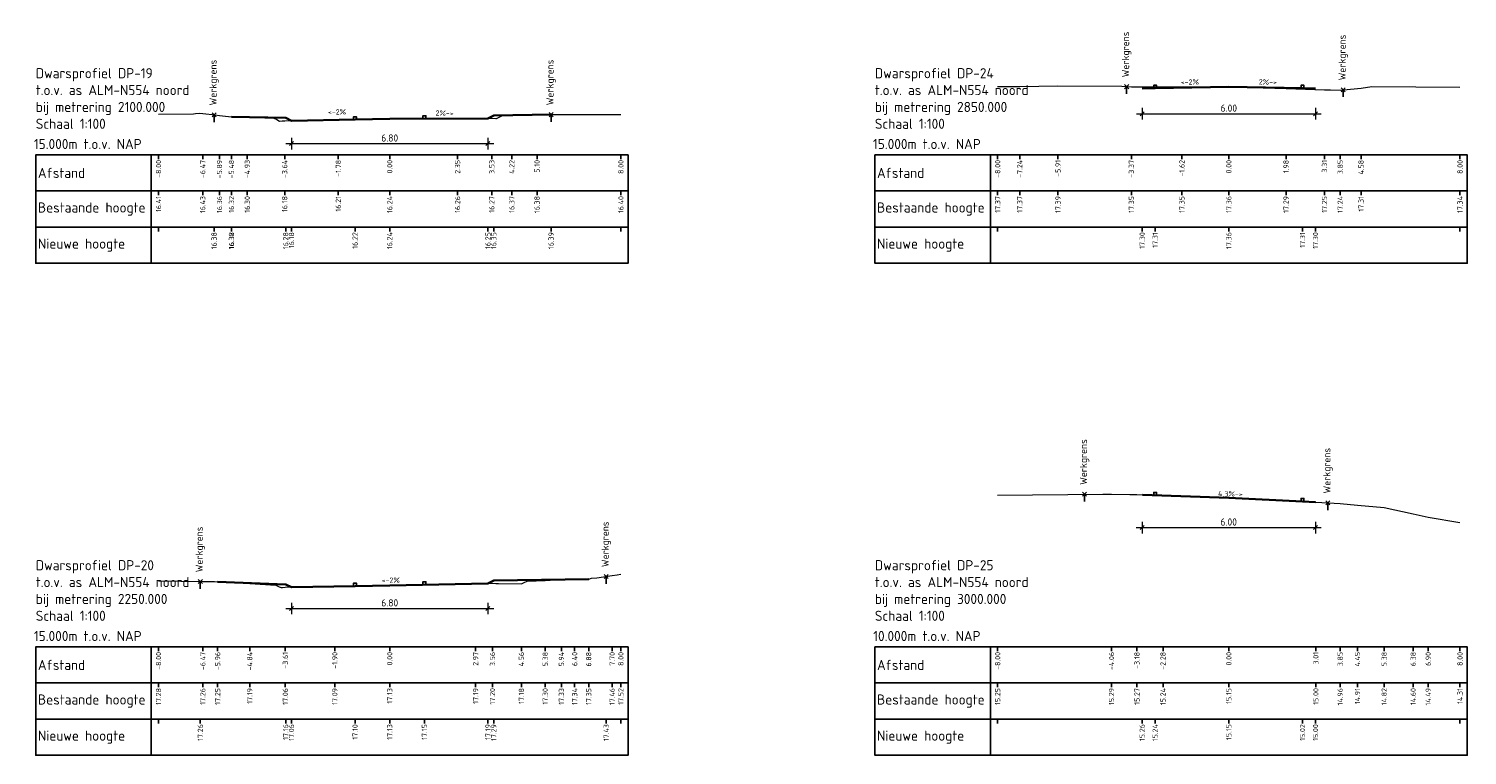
# Model space of a CAD drawing. Header units: metres. Extents: x 203119 to 207535, y 389329 to 393001.
# Tile 8 of 11: x 207455 to 207505, y 392163 to 392188. Entities that reach past the tile are written whole.
import ezdxf

# ---------------------------------------------------------------- set-up
doc = ezdxf.new("R2010")
doc.units = ezdxf.units.M
for name, color, linetype, lineweight in [('B-WE-GW-MAAIVELD-GD', 93, 'Continuous', 18), ('N-WE-GW-MAAIVELD-GD', 90, 'Continuous', 35), ('N-WE-VW-MARKERING-SD', 7, 'Continuous', 25), ('X-XX-AL-DETAIL1-S', 7, 'Continuous', 18), ('X-XX-AL-DETAIL2-G', 7, 'Continuous', 25), ('X-XX-AL-M', 7, 'Continuous', 18), ('X-XX-AL-PROFIELBALK-G', 7, 'Continuous', 25), ('X-XX-AL-T18', 7, 'Continuous', 18), ('X-XX-AL-T25', 7, 'Continuous', 25), ('X-XX-AL-T35', 7, 'Continuous', 35)]:
    doc.layers.add(name, color=color, linetype=linetype, lineweight=lineweight)
doc.styles.add('NLCS-ISO', font='NLCS-ISO.ttf')
doc.styles.add('NLCS-ISO-M100-T18', font='NLCS-ISO.ttf', dxfattribs={"height": 0.18})
doc.styles.add('NLCS-ISO-M100-T25', font='NLCS-ISO.ttf', dxfattribs={"height": 0.25})
doc.dimstyles.new('NLCS-M100-T25-SCHRAP_L2_H2', dxfattribs={"dimscale": 0.1, "dimtxt": 2.5, "dimasz": 1.4, "dimexe": 2, "dimexo": 2, "dimgap": 0.7, "dimtad": 1, "dimzin": 0, "dimdsep": 46, "dimtxsty": 'NLCS-ISO-M100-T25', "dimblk": 'OBLIQUE', "dimcen": 0, "dimdle": 2, "dimclrd": 256, "dimclre": 256, "dimclrt": 256, "dimazin": 0, "dimtfac": 1, "dimtdec": 3, "dimtofl": 0, "dimtmove": 0, "dimatfit": 3, "dimldrblk": 'OBLIQUE', "dimfxl": 2, "dimfxlon": 1, "dimtfillclr": 256, "dimtolj": 1, "dimtzin": 0, "dimlwd": -1, "dimlwe": -1, "dimarcsym": 0})

# ---------------------------------------------------------------- blocks, each defined once
blk = doc.blocks.new('SVW-MARKERING_010-SO')
blk.add_lwpolyline([(-0.05, 0), (-0.05, 0.1), (0.05, 0.1), (0.05, 0)], close=True)
blk = doc.blocks.new('_Oblique')
at = {"color": 0, "linetype": 'ByBlock', "lineweight": -2}
blk.add_line((-0.5, -0.5), (0.5, 0.5), dxfattribs=at)
blk = doc.blocks.new('*D115')
at = {"layer": 'Defpoints', "color": 0, "transparency": 16777216}
for p in [(207464.059, 392185.237), (207470.859, 392185.237), (207470.859, 392184.368)]:
    blk.add_point(p, dxfattribs=at)
at = {"layer": 'X-XX-AL-M', "transparency": 16777216}
for p, q in [((207464.059, 392184.568), (207464.059, 392184.168)), ((207470.859, 392184.568), (207470.859, 392184.168)), ((207463.859, 392184.368), (207471.059, 392184.368))]:
    blk.add_line(p, q, dxfattribs=at)
at = {"layer": 'X-XX-AL-M', "transparency": 16777216, "xscale": 0.14, "yscale": 0.14, "zscale": 0.14, "rotation": 180}
blk.add_blockref('_Oblique', (207464.059, 392184.368), dxfattribs=at)
at = {"layer": 'X-XX-AL-M', "transparency": 16777216, "xscale": 0.14, "yscale": 0.14, "zscale": 0.14}
blk.add_blockref('_Oblique', (207470.859, 392184.368), dxfattribs=at)
at = {"layer": 'X-XX-AL-M', "transparency": 16777216, "insert": (207467.459, 392184.563), "char_height": 0.25, "attachment_point": 5, "style": 'NLCS-ISO-M100-T25'}
blk.add_mtext('\\A1;6.80', dxfattribs=at)
blk = doc.blocks.new('*D116')
at = {"layer": 'Defpoints', "color": 0, "transparency": 16777216}
for p in [(207464.059, 392169.151), (207470.859, 392169.151), (207470.859, 392168.282)]:
    blk.add_point(p, dxfattribs=at)
at = {"layer": 'X-XX-AL-M', "transparency": 16777216}
for p, q in [((207463.859, 392168.282), (207471.059, 392168.282)), ((207464.059, 392168.482), (207464.059, 392168.082)), ((207470.859, 392168.482), (207470.859, 392168.082))]:
    blk.add_line(p, q, dxfattribs=at)
at = {"layer": 'X-XX-AL-M', "transparency": 16777216, "xscale": 0.14, "yscale": 0.14, "zscale": 0.14, "rotation": 180}
blk.add_blockref('_Oblique', (207464.059, 392168.282), dxfattribs=at)
at = {"layer": 'X-XX-AL-M', "transparency": 16777216, "xscale": 0.14, "yscale": 0.14, "zscale": 0.14}
blk.add_blockref('_Oblique', (207470.859, 392168.282), dxfattribs=at)
at = {"layer": 'X-XX-AL-M', "transparency": 16777216, "insert": (207467.459, 392168.477), "char_height": 0.25, "attachment_point": 5, "style": 'NLCS-ISO-M100-T25'}
blk.add_mtext('\\A1;6.80', dxfattribs=at)
blk = doc.blocks.new('*D120')
at = {"layer": 'Defpoints', "color": 0, "transparency": 16777216}
for p in [(207493.498, 392186.279), (207499.498, 392186.279), (207499.498, 392185.402)]:
    blk.add_point(p, dxfattribs=at)
at = {"layer": 'X-XX-AL-M', "transparency": 16777216}
for p, q in [((207493.498, 392185.602), (207493.498, 392185.202)), ((207499.498, 392185.602), (207499.498, 392185.202)), ((207493.298, 392185.402), (207499.698, 392185.402))]:
    blk.add_line(p, q, dxfattribs=at)
at = {"layer": 'X-XX-AL-M', "transparency": 16777216, "xscale": 0.14, "yscale": 0.14, "zscale": 0.14, "rotation": 180}
blk.add_blockref('_Oblique', (207493.498, 392185.402), dxfattribs=at)
at = {"layer": 'X-XX-AL-M', "transparency": 16777216, "xscale": 0.14, "yscale": 0.14, "zscale": 0.14}
blk.add_blockref('_Oblique', (207499.498, 392185.402), dxfattribs=at)
at = {"layer": 'X-XX-AL-M', "transparency": 16777216, "insert": (207496.498, 392185.597), "char_height": 0.25, "attachment_point": 5, "style": 'NLCS-ISO-M100-T25'}
blk.add_mtext('\\A1;6.00', dxfattribs=at)
blk = doc.blocks.new('*D121')
at = {"layer": 'Defpoints', "color": 0, "transparency": 16777216}
for p in [(207493.494, 392171.958), (207499.494, 392171.958), (207499.494, 392171.081)]:
    blk.add_point(p, dxfattribs=at)
at = {"layer": 'X-XX-AL-M', "transparency": 16777216}
for p, q in [((207493.494, 392171.281), (207493.494, 392170.881)), ((207499.494, 392171.281), (207499.494, 392170.881)), ((207493.294, 392171.081), (207499.694, 392171.081))]:
    blk.add_line(p, q, dxfattribs=at)
at = {"layer": 'X-XX-AL-M', "transparency": 16777216, "xscale": 0.14, "yscale": 0.14, "zscale": 0.14, "rotation": 180}
blk.add_blockref('_Oblique', (207493.494, 392171.081), dxfattribs=at)
at = {"layer": 'X-XX-AL-M', "transparency": 16777216, "xscale": 0.14, "yscale": 0.14, "zscale": 0.14}
blk.add_blockref('_Oblique', (207499.494, 392171.081), dxfattribs=at)
at = {"layer": 'X-XX-AL-M', "transparency": 16777216, "insert": (207496.494, 392171.276), "char_height": 0.25, "attachment_point": 5, "style": 'NLCS-ISO-M100-T25'}
blk.add_mtext('\\A1;6.00', dxfattribs=at)

msp = doc.modelspace()

# ---------------------------------------------------------------- linework, layer by layer
at = {"layer": 'B-WE-GW-MAAIVELD-GD', "color": 93, "linetype": 'Continuous', "lineweight": 18}
for points in [[(207488.498, 392186.347), (207488.954, 392186.346), (207489.129, 392186.349), (207489.261, 392186.347), (207490.585, 392186.368), (207492.794, 392186.352), (207493.125, 392186.328), (207494.875, 392186.332), (207496.497, 392186.339), (207496.498, 392186.339), (207498.477, 392186.274), (207499.807, 392186.23), (207500.02, 392186.227), (207500.352, 392186.223), (207500.713, 392186.257), (207501.074, 392186.291), (207501.444, 392186.343), (207504.498, 392186.324)], [(207459.459, 392185.386), (207460.67, 392185.404), (207460.739, 392185.409), (207460.863, 392185.421), (207460.987, 392185.408), (207461.422, 392185.36), (207461.567, 392185.345), (207461.981, 392185.299), (207462.53, 392185.28), (207463.445, 392185.244), (207463.549, 392185.198), (207463.65, 392185.149), (207463.741, 392185.155), (207463.824, 392185.161), (207465.679, 392185.195), (207467.143, 392185.223), (207467.459, 392185.224), (207469.807, 392185.239), (207470.99, 392185.246), (207471.131, 392185.243), (207471.158, 392185.242), (207471.335, 392185.327), (207471.367, 392185.343), (207471.684, 392185.349), (207472.557, 392185.364), (207472.897, 392185.371), (207475.459, 392185.377)], [(207488.498, 392172.209), (207492.136, 392172.241), (207492.439, 392172.241), (207493.07, 392172.231), (207493.319, 392172.225), (207494.22, 392172.193), (207496.498, 392172.107), (207496.675, 392172.1), (207499.509, 392171.958), (207500.351, 392171.916), (207500.952, 392171.862), (207501.874, 392171.777), (207502.878, 392171.558), (207503.398, 392171.444), (207504.498, 392171.263)], [(207459.459, 392169.238), (207460.99, 392169.211), (207461.323, 392169.212), (207461.39, 392169.211), (207461.504, 392169.209), (207462.616, 392169.146), (207463.512, 392169.093), (207463.633, 392169.036), (207463.698, 392169.005), (207463.75, 392169.009), (207463.845, 392169.016), (207465.558, 392169.047), (207467.08, 392169.075), (207467.459, 392169.083), (207470.432, 392169.146), (207471.014, 392169.158), (207471.136, 392169.149), (207471.141, 392169.149), (207471.222, 392169.148), (207472.015, 392169.138), (207472.11, 392169.184), (207472.211, 392169.23), (207472.841, 392169.255), (207473.195, 392169.269), (207473.4, 392169.281), (207473.859, 392169.291), (207474.344, 392169.301), (207474.443, 392169.332), (207474.624, 392169.342), (207475.157, 392169.42), (207475.332, 392169.445), (207475.459, 392169.476)]]:
    msp.add_lwpolyline(points, dxfattribs=at)
at = {"layer": 'N-WE-GW-MAAIVELD-GD', "linetype": 'Continuous', "lineweight": 35}
for points in [[(207493.498, 392186.279), (207493.948, 392186.288), (207496.498, 392186.339), (207499.048, 392186.288), (207499.498, 392186.279)], [(207461.981, 392185.299), (207463.859, 392185.256), (207464.059, 392185.156), (207466.259, 392185.2), (207467.459, 392185.224), (207470.859, 392185.237), (207471.059, 392185.337), (207473.042, 392185.371)], [(207493.505, 392172.219), (207496.498, 392172.107), (207499.045, 392171.981), (207499.494, 392171.958)], [(207461.504, 392169.209), (207463.859, 392169.115), (207464.059, 392169.015), (207466.259, 392169.059), (207467.459, 392169.083), (207470.859, 392169.151), (207471.059, 392169.251), (207474.344, 392169.301)]]:
    msp.add_lwpolyline(points, dxfattribs=at)
at = {"layer": 'X-XX-AL-DETAIL1-S', "color": 7, "linetype": 'Continuous', "lineweight": 18}
for p, q in [((207492.892, 392186.269), (207493.033, 392186.41)), ((207492.892, 392186.41), (207493.033, 392186.269)), ((207500.386, 392186.162), (207500.528, 392186.303)), ((207500.386, 392186.303), (207500.528, 392186.162)), ((207461.31, 392185.294), (207461.451, 392185.436)), ((207461.31, 392185.436), (207461.451, 392185.294)), ((207472.972, 392185.3), (207473.113, 392185.442)), ((207472.972, 392185.442), (207473.113, 392185.3)), ((207491.432, 392172.165), (207491.573, 392172.306)), ((207491.432, 392172.306), (207491.573, 392172.165)), ((207499.858, 392171.866), (207499.999, 392172.008)), ((207499.858, 392172.008), (207499.999, 392171.866)), ((207460.833, 392169.142), (207460.974, 392169.283)), ((207460.833, 392169.283), (207460.974, 392169.142)), ((207474.881, 392169.319), (207475.022, 392169.46)), ((207474.881, 392169.46), (207475.022, 392169.319))]:
    msp.add_line(p, q, dxfattribs=at)
at = {"layer": 'X-XX-AL-DETAIL2-G', "color": 7, "linetype": 'Continuous', "lineweight": 25}
for p, q in [((207459.459, 392181.48), (207459.459, 392181.33)), ((207461.378, 392181.48), (207461.378, 392181.33)), ((207461.381, 392181.48), (207461.381, 392181.33)), ((207461.981, 392181.48), (207461.981, 392181.33)), ((207461.983, 392181.48), (207461.983, 392181.33)), ((207463.859, 392181.48), (207463.859, 392181.33)), ((207464.059, 392181.48), (207464.059, 392181.33)), ((207466.259, 392181.48), (207466.259, 392181.33)), ((207467.459, 392181.48), (207467.459, 392181.33)), ((207470.859, 392181.48), (207470.859, 392181.33)), ((207471.059, 392181.48), (207471.059, 392181.33)), ((207473.042, 392181.48), (207473.042, 392181.33)), ((207475.459, 392181.48), (207475.459, 392181.33)), ((207488.498, 392181.48), (207488.498, 392181.33)), ((207493.498, 392181.48), (207493.498, 392181.33)), ((207493.948, 392181.48), (207493.948, 392181.33)), ((207496.498, 392181.48), (207496.498, 392181.33)), ((207499.048, 392181.48), (207499.048, 392181.33)), ((207499.498, 392181.48), (207499.498, 392181.33)), ((207504.498, 392181.48), (207504.498, 392181.33)), ((207459.459, 392164.455), (207459.459, 392164.305)), ((207460.904, 392164.455), (207460.904, 392164.305)), ((207463.859, 392164.455), (207463.859, 392164.305)), ((207464.059, 392164.455), (207464.059, 392164.305)), ((207466.259, 392164.455), (207466.259, 392164.305)), ((207467.459, 392164.455), (207467.459, 392164.305)), ((207468.659, 392164.455), (207468.659, 392164.305)), ((207470.859, 392164.455), (207470.859, 392164.305)), ((207471.059, 392164.455), (207471.059, 392164.305)), ((207474.952, 392164.455), (207474.952, 392164.305)), ((207475.459, 392164.455), (207475.459, 392164.305)), ((207488.498, 392164.455), (207488.498, 392164.305)), ((207493.498, 392164.455), (207493.498, 392164.305)), ((207493.948, 392164.455), (207493.948, 392164.305)), ((207496.498, 392164.455), (207496.498, 392164.305)), ((207499.048, 392164.455), (207499.048, 392164.305)), ((207499.498, 392164.455), (207499.498, 392164.305)), ((207504.498, 392164.455), (207504.498, 392164.305))]:
    msp.add_line(p, q, dxfattribs=at)
for points in [[(207459.209, 392180.23), (207459.209, 392181.48), (207455.209, 392181.48), (207455.209, 392180.23)], [(207459.209, 392180.23), (207475.709, 392180.23), (207475.709, 392181.48), (207459.209, 392181.48)], [(207488.248, 392180.23), (207488.248, 392181.48), (207484.248, 392181.48), (207484.248, 392180.23)], [(207488.248, 392180.23), (207504.748, 392180.23), (207504.748, 392181.48), (207488.248, 392181.48)], [(207459.209, 392163.205), (207459.209, 392164.455), (207455.209, 392164.455), (207455.209, 392163.205)], [(207459.209, 392163.205), (207475.709, 392163.205), (207475.709, 392164.455), (207459.209, 392164.455)], [(207488.248, 392163.205), (207488.248, 392164.455), (207484.248, 392164.455), (207484.248, 392163.205)], [(207488.248, 392163.205), (207504.748, 392163.205), (207504.748, 392164.455), (207488.248, 392164.455)]]:
    msp.add_3dface(points, dxfattribs=at)
at = {"layer": 'X-XX-AL-PROFIELBALK-G', "color": 7, "linetype": 'Continuous', "lineweight": 25}
for p, q in [((207459.459, 392183.98), (207459.459, 392183.83)), ((207460.987, 392183.98), (207460.987, 392183.83)), ((207461.567, 392183.98), (207461.567, 392183.83)), ((207461.981, 392183.98), (207461.981, 392183.83)), ((207462.53, 392183.98), (207462.53, 392183.83)), ((207463.824, 392183.98), (207463.824, 392183.83)), ((207465.679, 392183.98), (207465.679, 392183.83)), ((207467.459, 392183.98), (207467.459, 392183.83)), ((207469.807, 392183.98), (207469.807, 392183.83)), ((207470.99, 392183.98), (207470.99, 392183.83)), ((207471.684, 392183.98), (207471.684, 392183.83)), ((207472.557, 392183.98), (207472.557, 392183.83)), ((207475.459, 392183.98), (207475.459, 392183.83)), ((207488.498, 392183.98), (207488.498, 392183.83)), ((207489.261, 392183.98), (207489.261, 392183.83)), ((207490.585, 392183.98), (207490.585, 392183.83)), ((207493.125, 392183.98), (207493.125, 392183.83)), ((207494.875, 392183.98), (207494.875, 392183.83)), ((207496.498, 392183.98), (207496.498, 392183.83)), ((207498.477, 392183.98), (207498.477, 392183.83)), ((207499.807, 392183.98), (207499.807, 392183.83)), ((207500.352, 392183.98), (207500.352, 392183.83)), ((207501.074, 392183.98), (207501.074, 392183.83)), ((207504.498, 392183.98), (207504.498, 392183.83)), ((207459.459, 392182.73), (207459.459, 392182.58)), ((207460.987, 392182.73), (207460.987, 392182.58)), ((207461.567, 392182.73), (207461.567, 392182.58)), ((207461.981, 392182.73), (207461.981, 392182.58)), ((207462.53, 392182.73), (207462.53, 392182.58)), ((207463.824, 392182.73), (207463.824, 392182.58)), ((207465.679, 392182.73), (207465.679, 392182.58)), ((207467.459, 392182.73), (207467.459, 392182.58)), ((207469.807, 392182.73), (207469.807, 392182.58)), ((207470.99, 392182.73), (207470.99, 392182.58)), ((207471.684, 392182.73), (207471.684, 392182.58)), ((207472.557, 392182.73), (207472.557, 392182.58)), ((207475.459, 392182.73), (207475.459, 392182.58)), ((207488.498, 392182.73), (207488.498, 392182.58)), ((207489.261, 392182.73), (207489.261, 392182.58)), ((207490.585, 392182.73), (207490.585, 392182.58)), ((207493.125, 392182.73), (207493.125, 392182.58)), ((207494.875, 392182.73), (207494.875, 392182.58)), ((207496.498, 392182.73), (207496.498, 392182.58)), ((207498.477, 392182.73), (207498.477, 392182.58)), ((207499.807, 392182.73), (207499.807, 392182.58)), ((207500.352, 392182.73), (207500.352, 392182.58)), ((207501.074, 392182.73), (207501.074, 392182.58)), ((207504.498, 392182.73), (207504.498, 392182.58)), ((207459.459, 392166.955), (207459.459, 392166.805)), ((207460.99, 392166.955), (207460.99, 392166.805)), ((207461.504, 392166.955), (207461.504, 392166.805)), ((207462.616, 392166.955), (207462.616, 392166.805)), ((207463.845, 392166.955), (207463.845, 392166.805)), ((207465.558, 392166.955), (207465.558, 392166.805)), ((207467.459, 392166.955), (207467.459, 392166.805)), ((207470.432, 392166.955), (207470.432, 392166.805)), ((207471.014, 392166.955), (207471.014, 392166.805)), ((207472.015, 392166.955), (207472.015, 392166.805)), ((207472.841, 392166.955), (207472.841, 392166.805)), ((207473.4, 392166.955), (207473.4, 392166.805)), ((207473.859, 392166.955), (207473.859, 392166.805)), ((207474.344, 392166.955), (207474.344, 392166.805)), ((207475.157, 392166.955), (207475.157, 392166.805)), ((207475.459, 392166.955), (207475.459, 392166.805)), ((207488.498, 392166.955), (207488.498, 392166.805)), ((207492.439, 392166.955), (207492.439, 392166.805)), ((207493.319, 392166.955), (207493.319, 392166.805)), ((207494.22, 392166.955), (207494.22, 392166.805)), ((207496.498, 392166.955), (207496.498, 392166.805)), ((207499.509, 392166.955), (207499.509, 392166.805)), ((207500.351, 392166.955), (207500.351, 392166.805)), ((207500.952, 392166.955), (207500.952, 392166.805)), ((207501.874, 392166.955), (207501.874, 392166.805)), ((207502.878, 392166.955), (207502.878, 392166.805)), ((207503.398, 392166.955), (207503.398, 392166.805)), ((207504.498, 392166.955), (207504.498, 392166.805)), ((207459.459, 392165.705), (207459.459, 392165.555)), ((207460.99, 392165.705), (207460.99, 392165.555)), ((207461.504, 392165.705), (207461.504, 392165.555)), ((207462.616, 392165.705), (207462.616, 392165.555)), ((207463.845, 392165.705), (207463.845, 392165.555)), ((207465.558, 392165.705), (207465.558, 392165.555)), ((207467.459, 392165.705), (207467.459, 392165.555)), ((207470.432, 392165.705), (207470.432, 392165.555)), ((207471.014, 392165.705), (207471.014, 392165.555)), ((207472.015, 392165.705), (207472.015, 392165.555)), ((207472.841, 392165.705), (207472.841, 392165.555)), ((207473.4, 392165.705), (207473.4, 392165.555)), ((207473.859, 392165.705), (207473.859, 392165.555)), ((207474.344, 392165.705), (207474.344, 392165.555)), ((207475.157, 392165.705), (207475.157, 392165.555)), ((207475.459, 392165.705), (207475.459, 392165.555)), ((207488.498, 392165.705), (207488.498, 392165.555)), ((207492.439, 392165.705), (207492.439, 392165.555)), ((207493.319, 392165.705), (207493.319, 392165.555)), ((207494.22, 392165.705), (207494.22, 392165.555)), ((207496.498, 392165.705), (207496.498, 392165.555)), ((207499.509, 392165.705), (207499.509, 392165.555)), ((207500.351, 392165.705), (207500.351, 392165.555)), ((207500.952, 392165.705), (207500.952, 392165.555)), ((207501.874, 392165.705), (207501.874, 392165.555)), ((207502.878, 392165.705), (207502.878, 392165.555)), ((207503.398, 392165.705), (207503.398, 392165.555)), ((207504.498, 392165.705), (207504.498, 392165.555))]:
    msp.add_line(p, q, dxfattribs=at)
for points in [[(207459.209, 392182.73), (207459.209, 392183.98), (207455.209, 392183.98), (207455.209, 392182.73)], [(207459.209, 392182.73), (207475.709, 392182.73), (207475.709, 392183.98), (207459.209, 392183.98)], [(207488.248, 392182.73), (207488.248, 392183.98), (207484.248, 392183.98), (207484.248, 392182.73)], [(207488.248, 392182.73), (207504.748, 392182.73), (207504.748, 392183.98), (207488.248, 392183.98)], [(207459.209, 392181.48), (207459.209, 392182.73), (207455.209, 392182.73), (207455.209, 392181.48)], [(207459.209, 392181.48), (207475.709, 392181.48), (207475.709, 392182.73), (207459.209, 392182.73)], [(207488.248, 392181.48), (207488.248, 392182.73), (207484.248, 392182.73), (207484.248, 392181.48)], [(207488.248, 392181.48), (207504.748, 392181.48), (207504.748, 392182.73), (207488.248, 392182.73)], [(207459.209, 392165.705), (207459.209, 392166.955), (207455.209, 392166.955), (207455.209, 392165.705)], [(207459.209, 392165.705), (207475.709, 392165.705), (207475.709, 392166.955), (207459.209, 392166.955)], [(207488.248, 392165.705), (207488.248, 392166.955), (207484.248, 392166.955), (207484.248, 392165.705)], [(207488.248, 392165.705), (207504.748, 392165.705), (207504.748, 392166.955), (207488.248, 392166.955)], [(207459.209, 392164.455), (207459.209, 392165.705), (207455.209, 392165.705), (207455.209, 392164.455)], [(207459.209, 392164.455), (207475.709, 392164.455), (207475.709, 392165.705), (207459.209, 392165.705)], [(207488.248, 392164.455), (207488.248, 392165.705), (207484.248, 392165.705), (207484.248, 392164.455)], [(207488.248, 392164.455), (207504.748, 392164.455), (207504.748, 392165.705), (207488.248, 392165.705)]]:
    msp.add_3dface(points, dxfattribs=at)
at = {"layer": 'X-XX-AL-T25', "color": 7, "linetype": 'Continuous', "lineweight": 25}
for p, q in [((207492.962, 392186.34), (207492.962, 392186.09)), ((207500.457, 392186.233), (207500.457, 392185.983)), ((207461.381, 392185.365), (207461.381, 392185.115)), ((207473.042, 392185.371), (207473.042, 392185.121)), ((207491.503, 392172.236), (207491.503, 392171.986)), ((207499.929, 392171.937), (207499.929, 392171.687)), ((207460.904, 392169.212), (207460.904, 392168.962)), ((207474.952, 392169.39), (207474.952, 392169.14))]:
    msp.add_line(p, q, dxfattribs=at)

# ---------------------------------------------------------------- block references
at = {"layer": 'N-WE-VW-MARKERING-SD', "color": 7, "linetype": 'Continuous', "lineweight": 25}
for p in [(207493.948, 392186.288), (207499.048, 392186.288), (207466.259, 392185.2), (207468.66, 392185.232), (207493.948, 392172.201), (207499.048, 392171.99), (207466.259, 392169.059), (207468.659, 392169.108)]:
    msp.add_blockref('SVW-MARKERING_010-SO', p, dxfattribs=at)

# ---------------------------------------------------------------- texts
at = {"layer": 'X-XX-AL-T18', "char_height": 0.18, "style": 'NLCS-ISO-M100-T18'}
for s, insert, attachment_point, rotation in [('<-2%', (207495.462, 392186.596), 3, 1.1458), ('2%->', (207497.535, 392186.596), 1, 358.8542), ('<-2%', (207465.947, 392185.561), 3, 1.1458), ('2%->', (207469.047, 392185.52), 1, 358.8542), ('4,3%->', (207496.127, 392172.347), 1, 358.8542), ('<-2%', (207467.808, 392169.359), 3, 1.1458)]:
    msp.add_mtext_dynamic_manual_height_columns(s, width=3.23308, gutter_width=0.9, heights=[0], dxfattribs=dict(at, insert=insert, attachment_point=attachment_point, rotation=rotation))
at = {"layer": 'X-XX-AL-T25', "color": 7, "linetype": 'Continuous', "lineweight": 25, "rotation": 90, "style": 'NLCS-ISO'}
for s, insert, char_height, attachment_point in [('{\\fNLCS-ISO|b0|i0|c0|p2;Werkgrens}', (207492.962, 392186.665), 0.25, 4), ('{\\fNLCS-ISO|b0|i0|c0|p2;Werkgrens}', (207500.457, 392186.558), 0.25, 4), ('{\\fNLCS-ISO|b0|i0|c0|p2;Werkgrens}', (207461.381, 392185.69), 0.25, 4), ('{\\fNLCS-ISO|b0|i0|c0|p2;Werkgrens}', (207473.042, 392185.696), 0.25, 4), ('{\\fNLCS-ISO|b0|i0|c0|p2;-8.00}', (207459.459, 392183.805), 0.18, 6), ('{\\fNLCS-ISO|b0|i0|c0|p2;-6.47}', (207460.987, 392183.805), 0.18, 6), ('{\\fNLCS-ISO|b0|i0|c0|p2;-5.89}', (207461.567, 392183.805), 0.18, 6), ('{\\fNLCS-ISO|b0|i0|c0|p2;-5.48}', (207461.981, 392183.805), 0.18, 6), ('{\\fNLCS-ISO|b0|i0|c0|p2;-4.93}', (207462.53, 392183.805), 0.18, 6), ('{\\fNLCS-ISO|b0|i0|c0|p2;-3.64}', (207463.824, 392183.805), 0.18, 6), ('{\\fNLCS-ISO|b0|i0|c0|p2;-1.78}', (207465.679, 392183.805), 0.18, 6), ('{\\fNLCS-ISO|b0|i0|c0|p2;0.00}', (207467.459, 392183.805), 0.18, 6), ('{\\fNLCS-ISO|b0|i0|c0|p2;2.35}', (207469.807, 392183.805), 0.18, 6), ('{\\fNLCS-ISO|b0|i0|c0|p2;3.53}', (207470.99, 392183.805), 0.18, 6), ('{\\fNLCS-ISO|b0|i0|c0|p2;4.22}', (207471.684, 392183.805), 0.18, 6), ('{\\fNLCS-ISO|b0|i0|c0|p2;5.10}', (207472.557, 392183.805), 0.18, 6), ('{\\fNLCS-ISO|b0|i0|c0|p2;8.00}', (207475.459, 392183.805), 0.18, 6), ('{\\fNLCS-ISO|b0|i0|c0|p2;-8.00}', (207488.498, 392183.805), 0.18, 6), ('{\\fNLCS-ISO|b0|i0|c0|p2;-7.24}', (207489.261, 392183.805), 0.18, 6), ('{\\fNLCS-ISO|b0|i0|c0|p2;-5.91}', (207490.585, 392183.805), 0.18, 6), ('{\\fNLCS-ISO|b0|i0|c0|p2;-3.37}', (207493.125, 392183.805), 0.18, 6), ('{\\fNLCS-ISO|b0|i0|c0|p2;-1.62}', (207494.875, 392183.805), 0.18, 6), ('{\\fNLCS-ISO|b0|i0|c0|p2;0.00}', (207496.498, 392183.805), 0.18, 6), ('{\\fNLCS-ISO|b0|i0|c0|p2;1.98}', (207498.477, 392183.805), 0.18, 6), ('{\\fNLCS-ISO|b0|i0|c0|p2;3.31}', (207499.807, 392183.805), 0.18, 6), ('{\\fNLCS-ISO|b0|i0|c0|p2;3.85}', (207500.352, 392183.805), 0.18, 6), ('{\\fNLCS-ISO|b0|i0|c0|p2;4.58}', (207501.074, 392183.805), 0.18, 6), ('{\\fNLCS-ISO|b0|i0|c0|p2;8.00}', (207504.498, 392183.805), 0.18, 6), ('{\\fNLCS-ISO|b0|i0|c0|p2;16.41}', (207459.459, 392182.555), 0.18, 6), ('{\\fNLCS-ISO|b0|i0|c0|p2;16.43}', (207460.987, 392182.555), 0.18, 6), ('{\\fNLCS-ISO|b0|i0|c0|p2;16.36}', (207461.567, 392182.555), 0.18, 6), ('{\\fNLCS-ISO|b0|i0|c0|p2;16.32}', (207461.981, 392182.555), 0.18, 6), ('{\\fNLCS-ISO|b0|i0|c0|p2;16.30}', (207462.53, 392182.555), 0.18, 6), ('{\\fNLCS-ISO|b0|i0|c0|p2;16.18}', (207463.824, 392182.555), 0.18, 6), ('{\\fNLCS-ISO|b0|i0|c0|p2;16.21}', (207465.679, 392182.555), 0.18, 6), ('{\\fNLCS-ISO|b0|i0|c0|p2;16.24}', (207467.459, 392182.555), 0.18, 6), ('{\\fNLCS-ISO|b0|i0|c0|p2;16.26}', (207469.807, 392182.555), 0.18, 6), ('{\\fNLCS-ISO|b0|i0|c0|p2;16.27}', (207470.99, 392182.555), 0.18, 6), ('{\\fNLCS-ISO|b0|i0|c0|p2;16.37}', (207471.684, 392182.555), 0.18, 6), ('{\\fNLCS-ISO|b0|i0|c0|p2;16.38}', (207472.557, 392182.555), 0.18, 6), ('{\\fNLCS-ISO|b0|i0|c0|p2;16.40}', (207475.459, 392182.555), 0.18, 6), ('{\\fNLCS-ISO|b0|i0|c0|p2;17.37}', (207488.498, 392182.555), 0.18, 6), ('{\\fNLCS-ISO|b0|i0|c0|p2;17.37}', (207489.261, 392182.555), 0.18, 6), ('{\\fNLCS-ISO|b0|i0|c0|p2;17.39}', (207490.585, 392182.555), 0.18, 6), ('{\\fNLCS-ISO|b0|i0|c0|p2;17.35}', (207493.125, 392182.555), 0.18, 6), ('{\\fNLCS-ISO|b0|i0|c0|p2;17.35}', (207494.875, 392182.555), 0.18, 6), ('{\\fNLCS-ISO|b0|i0|c0|p2;17.36}', (207496.498, 392182.555), 0.18, 6), ('{\\fNLCS-ISO|b0|i0|c0|p2;17.29}', (207498.477, 392182.555), 0.18, 6), ('{\\fNLCS-ISO|b0|i0|c0|p2;17.25}', (207499.807, 392182.555), 0.18, 6), ('{\\fNLCS-ISO|b0|i0|c0|p2;17.24}', (207500.352, 392182.555), 0.18, 6), ('{\\fNLCS-ISO|b0|i0|c0|p2;17.31}', (207501.074, 392182.555), 0.18, 6), ('{\\fNLCS-ISO|b0|i0|c0|p2;17.34}', (207504.498, 392182.555), 0.18, 6), ('{\\fNLCS-ISO|b0|i0|c0|p2;}', (207459.459, 392181.305), 0.18, 6), ('{\\fNLCS-ISO|b0|i0|c0|p2;16.38}', (207461.378, 392181.305), 0.18, 6), ('{\\fNLCS-ISO|b0|i0|c0|p2;16.38}', (207461.381, 392181.305), 0.18, 6), ('16.32', (207461.983, 392181.305), 0.18, 6), ('{\\fNLCS-ISO|b0|i0|c0|p2;16.38}', (207461.981, 392181.305), 0.18, 6), ('{\\fNLCS-ISO|b0|i0|c0|p2;16.28}', (207463.859, 392181.305), 0.18, 6), ('{\\fNLCS-ISO|b0|i0|c0|p2;16.18}', (207464.059, 392181.305), 0.18, 6), ('{\\fNLCS-ISO|b0|i0|c0|p2;16.22}', (207466.259, 392181.305), 0.18, 6), ('{\\fNLCS-ISO|b0|i0|c0|p2;16.24}', (207467.459, 392181.305), 0.18, 6), ('16.25', (207470.859, 392181.305), 0.18, 6), ('16.35', (207471.059, 392181.305), 0.18, 6), ('{\\fNLCS-ISO|b0|i0|c0|p2;16.39}', (207473.042, 392181.305), 0.18, 6), ('{\\fNLCS-ISO|b0|i0|c0|p2;}', (207475.459, 392181.305), 0.18, 6), ('{\\fNLCS-ISO|b0|i0|c0|p2;}', (207488.498, 392181.305), 0.18, 6), ('{\\fNLCS-ISO|b0|i0|c0|p2;17.30}', (207493.498, 392181.305), 0.18, 6), ('{\\fNLCS-ISO|b0|i0|c0|p2;17.31}', (207493.948, 392181.305), 0.18, 6), ('{\\fNLCS-ISO|b0|i0|c0|p2;17.36}', (207496.498, 392181.305), 0.18, 6), ('{\\fNLCS-ISO|b0|i0|c0|p2;17.31}', (207499.048, 392181.305), 0.18, 6), ('{\\fNLCS-ISO|b0|i0|c0|p2;17.30}', (207499.498, 392181.305), 0.18, 6), ('{\\fNLCS-ISO|b0|i0|c0|p2;}', (207504.498, 392181.305), 0.18, 6), ('{\\fNLCS-ISO|b0|i0|c0|p2;Werkgrens}', (207491.503, 392172.561), 0.25, 4), ('{\\fNLCS-ISO|b0|i0|c0|p2;Werkgrens}', (207499.929, 392172.262), 0.25, 4), ('{\\fNLCS-ISO|b0|i0|c0|p2;Werkgrens}', (207460.904, 392169.537), 0.25, 4), ('{\\fNLCS-ISO|b0|i0|c0|p2;Werkgrens}', (207474.952, 392169.715), 0.25, 4), ('{\\fNLCS-ISO|b0|i0|c0|p2;-8.00}', (207459.459, 392166.78), 0.18, 6), ('{\\fNLCS-ISO|b0|i0|c0|p2;-6.47}', (207460.99, 392166.78), 0.18, 6), ('{\\fNLCS-ISO|b0|i0|c0|p2;-5.96}', (207461.504, 392166.78), 0.18, 6), ('{\\fNLCS-ISO|b0|i0|c0|p2;-4.84}', (207462.616, 392166.78), 0.18, 6), ('{\\fNLCS-ISO|b0|i0|c0|p2;-3.61}', (207463.845, 392166.78), 0.18, 6), ('{\\fNLCS-ISO|b0|i0|c0|p2;-1.90}', (207465.558, 392166.78), 0.18, 6), ('{\\fNLCS-ISO|b0|i0|c0|p2;0.00}', (207467.459, 392166.78), 0.18, 6), ('{\\fNLCS-ISO|b0|i0|c0|p2;2.97}', (207470.432, 392166.78), 0.18, 6), ('{\\fNLCS-ISO|b0|i0|c0|p2;3.56}', (207471.014, 392166.78), 0.18, 6), ('{\\fNLCS-ISO|b0|i0|c0|p2;4.56}', (207472.015, 392166.78), 0.18, 6), ('{\\fNLCS-ISO|b0|i0|c0|p2;5.38}', (207472.841, 392166.78), 0.18, 6), ('{\\fNLCS-ISO|b0|i0|c0|p2;5.94}', (207473.4, 392166.78), 0.18, 6), ('{\\fNLCS-ISO|b0|i0|c0|p2;6.40}', (207473.859, 392166.78), 0.18, 6), ('{\\fNLCS-ISO|b0|i0|c0|p2;6.88}', (207474.344, 392166.78), 0.18, 6), ('{\\fNLCS-ISO|b0|i0|c0|p2;7.70}', (207475.157, 392166.78), 0.18, 6), ('{\\fNLCS-ISO|b0|i0|c0|p2;8.00}', (207475.459, 392166.78), 0.18, 6), ('{\\fNLCS-ISO|b0|i0|c0|p2;-8.00}', (207488.498, 392166.78), 0.18, 6), ('{\\fNLCS-ISO|b0|i0|c0|p2;-4.06}', (207492.439, 392166.78), 0.18, 6), ('{\\fNLCS-ISO|b0|i0|c0|p2;-3.18}', (207493.319, 392166.78), 0.18, 6), ('{\\fNLCS-ISO|b0|i0|c0|p2;-2.28}', (207494.22, 392166.78), 0.18, 6), ('{\\fNLCS-ISO|b0|i0|c0|p2;0.00}', (207496.498, 392166.78), 0.18, 6), ('{\\fNLCS-ISO|b0|i0|c0|p2;3.01}', (207499.509, 392166.78), 0.18, 6), ('{\\fNLCS-ISO|b0|i0|c0|p2;3.85}', (207500.351, 392166.78), 0.18, 6), ('{\\fNLCS-ISO|b0|i0|c0|p2;4.45}', (207500.952, 392166.78), 0.18, 6), ('{\\fNLCS-ISO|b0|i0|c0|p2;5.38}', (207501.874, 392166.78), 0.18, 6), ('{\\fNLCS-ISO|b0|i0|c0|p2;6.38}', (207502.878, 392166.78), 0.18, 6), ('{\\fNLCS-ISO|b0|i0|c0|p2;6.90}', (207503.398, 392166.78), 0.18, 6), ('{\\fNLCS-ISO|b0|i0|c0|p2;8.00}', (207504.498, 392166.78), 0.18, 6), ('{\\fNLCS-ISO|b0|i0|c0|p2;17.28}', (207459.459, 392165.53), 0.18, 6), ('{\\fNLCS-ISO|b0|i0|c0|p2;17.26}', (207460.99, 392165.53), 0.18, 6), ('{\\fNLCS-ISO|b0|i0|c0|p2;17.25}', (207461.504, 392165.53), 0.18, 6), ('{\\fNLCS-ISO|b0|i0|c0|p2;17.19}', (207462.616, 392165.53), 0.18, 6), ('{\\fNLCS-ISO|b0|i0|c0|p2;17.06}', (207463.845, 392165.53), 0.18, 6), ('{\\fNLCS-ISO|b0|i0|c0|p2;17.09}', (207465.558, 392165.53), 0.18, 6), ('{\\fNLCS-ISO|b0|i0|c0|p2;17.13}', (207467.459, 392165.53), 0.18, 6), ('{\\fNLCS-ISO|b0|i0|c0|p2;17.19}', (207470.432, 392165.53), 0.18, 6), ('{\\fNLCS-ISO|b0|i0|c0|p2;17.20}', (207471.014, 392165.53), 0.18, 6), ('{\\fNLCS-ISO|b0|i0|c0|p2;17.18}', (207472.015, 392165.53), 0.18, 6), ('{\\fNLCS-ISO|b0|i0|c0|p2;17.30}', (207472.841, 392165.53), 0.18, 6), ('{\\fNLCS-ISO|b0|i0|c0|p2;17.33}', (207473.4, 392165.53), 0.18, 6), ('{\\fNLCS-ISO|b0|i0|c0|p2;17.34}', (207473.859, 392165.53), 0.18, 6), ('{\\fNLCS-ISO|b0|i0|c0|p2;17.35}', (207474.344, 392165.53), 0.18, 6), ('{\\fNLCS-ISO|b0|i0|c0|p2;17.46}', (207475.157, 392165.53), 0.18, 6), ('{\\fNLCS-ISO|b0|i0|c0|p2;17.52}', (207475.459, 392165.53), 0.18, 6), ('{\\fNLCS-ISO|b0|i0|c0|p2;15.25}', (207488.498, 392165.53), 0.18, 6), ('{\\fNLCS-ISO|b0|i0|c0|p2;15.29}', (207492.439, 392165.53), 0.18, 6), ('{\\fNLCS-ISO|b0|i0|c0|p2;15.27}', (207493.319, 392165.53), 0.18, 6), ('{\\fNLCS-ISO|b0|i0|c0|p2;15.24}', (207494.22, 392165.53), 0.18, 6), ('{\\fNLCS-ISO|b0|i0|c0|p2;15.15}', (207496.498, 392165.53), 0.18, 6), ('{\\fNLCS-ISO|b0|i0|c0|p2;15.00}', (207499.509, 392165.53), 0.18, 6), ('{\\fNLCS-ISO|b0|i0|c0|p2;14.96}', (207500.351, 392165.53), 0.18, 6), ('{\\fNLCS-ISO|b0|i0|c0|p2;14.91}', (207500.952, 392165.53), 0.18, 6), ('{\\fNLCS-ISO|b0|i0|c0|p2;14.82}', (207501.874, 392165.53), 0.18, 6), ('{\\fNLCS-ISO|b0|i0|c0|p2;14.60}', (207502.878, 392165.53), 0.18, 6), ('{\\fNLCS-ISO|b0|i0|c0|p2;14.49}', (207503.398, 392165.53), 0.18, 6), ('{\\fNLCS-ISO|b0|i0|c0|p2;14.31}', (207504.498, 392165.53), 0.18, 6), ('{\\fNLCS-ISO|b0|i0|c0|p2;}', (207459.459, 392164.28), 0.18, 6), ('{\\fNLCS-ISO|b0|i0|c0|p2;17.26}', (207460.904, 392164.28), 0.18, 6), ('{\\fNLCS-ISO|b0|i0|c0|p2;17.16}', (207463.859, 392164.28), 0.18, 6), ('{\\fNLCS-ISO|b0|i0|c0|p2;17.06}', (207464.059, 392164.28), 0.18, 6), ('{\\fNLCS-ISO|b0|i0|c0|p2;17.10}', (207466.259, 392164.28), 0.18, 6), ('{\\fNLCS-ISO|b0|i0|c0|p2;17.13}', (207467.459, 392164.28), 0.18, 6), ('17.15', (207468.659, 392164.28), 0.18, 6), ('17.19', (207470.859, 392164.28), 0.18, 6), ('17.29', (207471.059, 392164.28), 0.18, 6), ('{\\fNLCS-ISO|b0|i0|c0|p2;17.43}', (207474.952, 392164.28), 0.18, 6), ('{\\fNLCS-ISO|b0|i0|c0|p2;}', (207475.459, 392164.28), 0.18, 6), ('{\\fNLCS-ISO|b0|i0|c0|p2;}', (207488.498, 392164.28), 0.18, 6), ('15.26', (207493.498, 392164.28), 0.18, 6), ('15.24', (207493.948, 392164.28), 0.18, 6), ('{\\fNLCS-ISO|b0|i0|c0|p2;15.15}', (207496.498, 392164.28), 0.18, 6), ('15.02', (207499.048, 392164.28), 0.18, 6), ('15.00', (207499.498, 392164.28), 0.18, 6), ('{\\fNLCS-ISO|b0|i0|c0|p2;}', (207504.498, 392164.28), 0.18, 6)]:
    msp.add_mtext(s, dxfattribs=dict(at, insert=insert, char_height=char_height, attachment_point=attachment_point))
at = {"layer": 'X-XX-AL-T25', "color": 7, "linetype": 'Continuous', "lineweight": 25, "char_height": 0.35, "attachment_point": 4, "style": 'NLCS-ISO'}
for s, insert in [('{\\C256;Afstand}', (207455.284, 392183.355)), ('{\\C256;Afstand}', (207484.323, 392183.355)), ('{\\fNLCS-ISO|b0|i0|c0|p2;\\C256;Bestaande hoogte}', (207455.284, 392182.105)), ('{\\fNLCS-ISO|b0|i0|c0|p2;\\C256;Bestaande hoogte}', (207484.323, 392182.105)), ('{\\fNLCS-ISO|b0|i0|c0|p2;\\C256;Nieuwe hoogte}', (207455.284, 392180.855)), ('{\\fNLCS-ISO|b0|i0|c0|p2;\\C256;Nieuwe hoogte}', (207484.323, 392180.855)), ('{\\C256;Afstand}', (207455.284, 392166.33)), ('{\\C256;Afstand}', (207484.323, 392166.33)), ('{\\fNLCS-ISO|b0|i0|c0|p2;\\C256;Bestaande hoogte}', (207455.284, 392165.08)), ('{\\fNLCS-ISO|b0|i0|c0|p2;\\C256;Bestaande hoogte}', (207484.323, 392165.08)), ('{\\fNLCS-ISO|b0|i0|c0|p2;\\C256;Nieuwe hoogte}', (207455.284, 392163.83)), ('{\\fNLCS-ISO|b0|i0|c0|p2;\\C256;Nieuwe hoogte}', (207484.323, 392163.83))]:
    msp.add_mtext(s, dxfattribs=dict(at, insert=insert))
at = {"layer": 'X-XX-AL-T35', "color": 7, "linetype": 'Continuous', "lineweight": 35, "char_height": 0.35, "style": 'NLCS-ISO'}
for s, insert, attachment_point in [('{\\C256;Dwarsprofiel DP-19\\Pt.o.v. as ALM-N554 noord\\Pbij metrering 2100.000\\PSchaal 1:100}', (207455.209, 392186.98), 1), ('{\\C256;Dwarsprofiel DP-24\\Pt.o.v. as ALM-N554 noord\\Pbij metrering 2850.000\\PSchaal 1:100}', (207484.248, 392186.98), 1), ('{\\C256;15.000m t.o.v. NAP}', (207457.009, 392184.18), 8), ('{\\C256;15.000m t.o.v. NAP}', (207486.048, 392184.18), 8), ('{\\C256;Dwarsprofiel DP-20\\Pt.o.v. as ALM-N554 noord\\Pbij metrering 2250.000\\PSchaal 1:100}', (207455.209, 392169.955), 1), ('{\\C256;Dwarsprofiel DP-25\\Pt.o.v. as ALM-N554 noord\\Pbij metrering 3000.000\\PSchaal 1:100}', (207484.248, 392169.955), 1), ('{\\C256;15.000m t.o.v. NAP}', (207457.009, 392167.155), 8), ('{\\C256;10.000m t.o.v. NAP}', (207486.048, 392167.155), 8)]:
    msp.add_mtext(s, dxfattribs=dict(at, insert=insert, attachment_point=attachment_point))

# ---------------------------------------------------------------- dimensions: what is measured, and where the dimension line sits
at = {"layer": 'X-XX-AL-M'}
for base, p1, p2, picture, middle in [((207499.498, 392185.402), (207493.498, 392186.279), (207499.498, 392186.279), '*D120', (207496.498, 392185.597)), ((207470.859, 392184.368), (207464.059, 392185.237), (207470.859, 392185.237), '*D115', (207467.459, 392184.563)), ((207499.494, 392171.081), (207493.494, 392171.958), (207499.494, 392171.958), '*D121', (207496.494, 392171.276)), ((207470.859, 392168.282), (207464.059, 392169.151), (207470.859, 392169.151), '*D116', (207467.459, 392168.477))]:
    dim = msp.add_linear_dim(base=base, p1=p1, p2=p2, dimstyle='NLCS-M100-T25-SCHRAP_L2_H2', dxfattribs=at)
    dim.commit()
    dim.dimension.update_dxf_attribs({"geometry": picture, "text_midpoint": middle})

doc.saveas('drawing.dxf')
